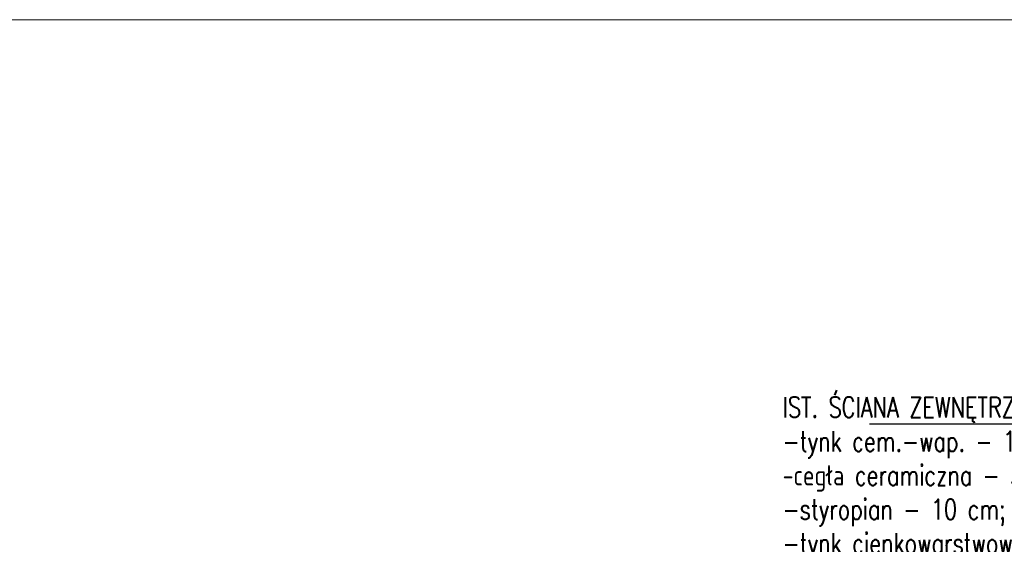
# Model space of a CAD drawing. Header units: millimetres. Extents: x -1147 to 4913, y -2332 to 921.
# Tile 31 of 119: x -663 to -181, y 347 to 604. Entities that reach past the tile are written whole.
import ezdxf
from ezdxf import colors
from ezdxf.entities.mleader import LeaderData, LeaderLine
from ezdxf.math import Vec2, Vec3

# ---------------------------------------------------------------- set-up
doc = ezdxf.new("R2010")
doc.units = ezdxf.units.MM
doc.header["$LTSCALE"] = 0.2
doc.layers.add('A-opis', color=7, linetype='Continuous')
doc.layers.add('C00-00-00', color=7, linetype='Continuous')
doc.styles.add('Arch-Dim', font='romans.shx', dxfattribs={"width": 0.75})

# ---------------------------------------------------------------- blocks, each defined once
blk = doc.blocks.new('_None')

msp = doc.modelspace()

# ---------------------------------------------------------------- linework, layer by layer
at = {"layer": 'C00-00-00', "lineweight": 0}
msp.add_lwpolyline([(4876.764, -2295.52), (4876.764, 604.317), (-938.159, 604.317), (-938.159, -2295.52)], close=True, dxfattribs=at)
for points in [[(-590.586, 604.317), (-654.07, 604.317)], [(-400.092, 604.317), (-463.576, 604.317)], [(-304.824, 604.317), (-368.349, 604.317)], [(-209.597, 604.317), (-273.082, 604.317)]]:
    msp.add_lwpolyline(points, dxfattribs=at)

# ---------------------------------------------------------------- leaders
at = {"layer": 'A-opis'}
ml = msp.add_multileader_mtext('Standard', dxfattribs=at)
ml.set_content('\\pxt4;IST. ŚCIANA ZEWNĘTRZNA\\P\\pxt4;-tynk cem.-wap. - 1,5 cm;\\P\\pxt1;-cegła ceramiczna - 38 cm;\\P\\pxt1;-styropian - 10 cm;\\P\\pxt1;-tynk cienkowarstwowy - 0,5 cm', color=256, style='Arch-Dim')
ml.set_leader_properties(color=30)
ml.set_arrow_properties(name='NONE')
ml.build(insert=Vec2(0, 0))
ml.multileader.update_dxf_attribs({"text_left_attachment_type": 6, "text_right_attachment_type": 6, "dogleg_length": 2, "arrow_head_size": 5})
ctx = ml.context
ctx.base_point, ctx.char_height, ctx.arrow_head_size, ctx.landing_gap_size, ctx.plane_origin = Vec3(-289.394, 406.119), 10, 5, 0.2, Vec3(-925.929, -3506.833)
ctx.left_attachment, ctx.right_attachment = 6, 6
notes = []
notes.append((ctx, [(0, (1, 1, 0), (-53.5, 406.119), (-1, 0), 38.769, [(0, [(20.293, 406.119)], 0, [])])]))
ctx.mtext.insert = Vec3(-289.194, 419.419)
for ctx, leaders in notes:
    for number, flags, end, landing, length, lines in leaders:
        leader = LeaderData()
        leader.index, (leader.has_last_leader_line, leader.has_dogleg_vector, leader.attachment_direction) = number, flags
        leader.last_leader_point, leader.dogleg_vector, leader.dogleg_length = Vec3(end), Vec3(landing), length
        for number, points, colour, breaks in lines:
            line = LeaderLine()
            line.index, line.vertices, line.color, line.breaks = number, Vec3.list(points), colors.encode_raw_color(colour), breaks
            leader.lines.append(line)
        ctx.leaders.append(leader)

doc.saveas('drawing.dxf')
